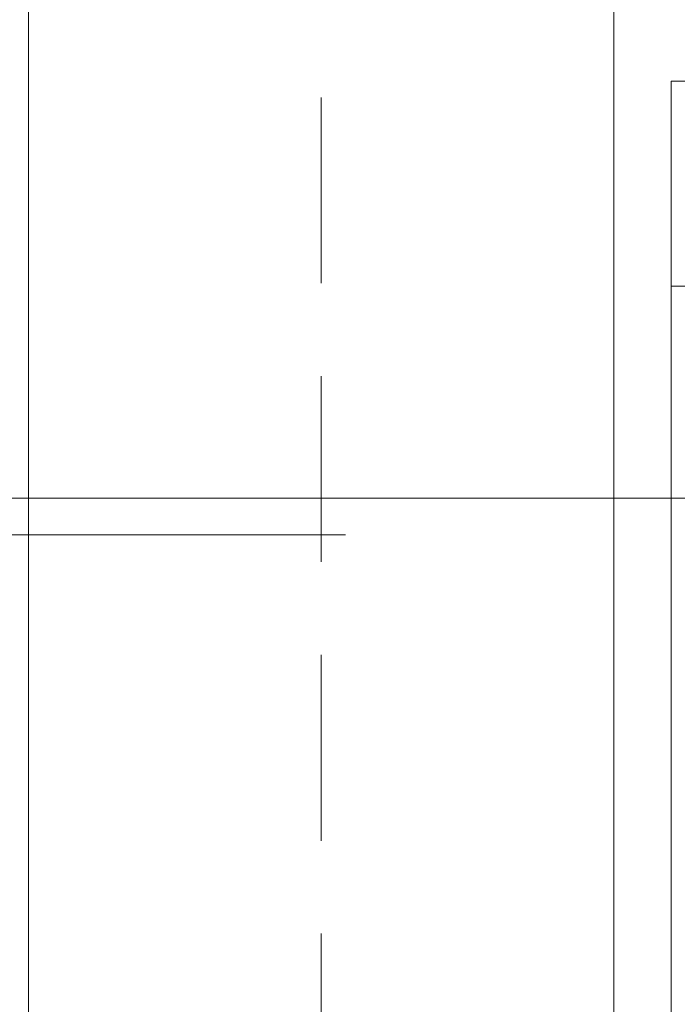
# Model space of a CAD drawing. Header units: millimetres. Extents: x 213386 to 506888, y 183055 to 450952.
# Tile 88 of 256: x 373274 to 373498, y 296197 to 296533. Entities that reach past the tile are written whole.
import ezdxf

# ---------------------------------------------------------------- set-up
doc = ezdxf.new("R2010")
doc.units = ezdxf.units.MM
doc.linetypes.add('CK_Čerchovaná 50', pattern=[6, 3, -1.5, 0, -1.5])
doc.linetypes.add('ČÁRKOVANÁ', pattern=[19.05, 12.7, -6.35])
for name, color, linetype, lineweight in [('FASÁDA DETAILNÍ', 255, 'Continuous', 0), ('HU-ocel pohled', 255, 'Continuous', 0), ('KOTY', 255, 'Continuous', 0), ('KOTY 50', 255, 'Continuous', 0), ('NOVA', 255, 'Continuous', 0), ('TENKA', 255, 'Continuous', 0)]:
    doc.layers.add(name, color=color, linetype=linetype, lineweight=lineweight)
doc.layers.get('KOTY').off()
doc.layers.get('KOTY 50').off()

# ---------------------------------------------------------------- blocks, each defined once
blk = doc.blocks.new('NOVÁ PODLAHA')
at = {"layer": 'NOVA'}
blk.add_lwpolyline([(25700, 16457.5), (25700, 0), (0, 0), (0, 15942.5)], dxfattribs=at)
blk = doc.blocks.new('ztužení sloupů 2')
at = {"layer": 'HU-ocel pohled'}
blk.add_line((141027.96, 177297.86), (141083.33, 177297.86), dxfattribs=at)
blk.add_lwpolyline([(141027.96, 177367.86), (141027.96, 176607.86), (141587.96, 176607.86), (141587.96, 177367.86)], close=True, dxfattribs=at)

msp = doc.modelspace()

# ---------------------------------------------------------------- linework, layer by layer
at = {"layer": 'FASÁDA DETAILNÍ'}
msp.add_line((373016.69, 296357.15), (373384.93, 296357.15), dxfattribs=at)
msp.add_line((373016.69, 296357.15), (373384.93, 296357.15), dxfattribs=at)
for points in [[(399376.64, 284532.15), (373276.64, 284532.15), (373276.64, 307732.15), (399376.64, 307732.15)], [(399176.64, 284732.15), (373476.64, 284732.15), (373476.64, 307532.15), (399176.64, 307532.15)]]:
    msp.add_lwpolyline(points, close=True, dxfattribs=at)
at = {"layer": 'FASÁDA DETAILNÍ', "color": 7, "linetype": 'ČÁRKOVANÁ', "ltscale": 5}
msp.add_lwpolyline([(399276.64, 284632.15), (373376.64, 284632.15), (373376.64, 307632.15), (399276.64, 307632.15)], close=True, dxfattribs=at)
at = {"layer": 'NOVA'}
msp.add_line((373576.64, 296369.65), (373270.64, 296369.65), dxfattribs=at)
at = {"layer": 'TENKA', "linetype": 'CK_Čerchovaná 50', "ltscale": 50}
msp.add_line((373476.64, 284532.15), (373476.64, 307732.15), dxfattribs=at)
at = {"layer": 'TENKA', "ltscale": 20}
msp.add_lwpolyline([(373476.64, 296369.65), (373476.64, 300694.65)], dxfattribs=at)

# ---------------------------------------------------------------- block references
at = {"layer": 'KOTY'}
msp.add_blockref('NOVÁ PODLAHA', (373476.64, 284732.15), dxfattribs=at)
at = {"layer": 'KOTY 50'}
msp.add_blockref('ztužení sloupů 2', (232468.31, 119144.3), dxfattribs=at)

doc.saveas('drawing.dxf')
